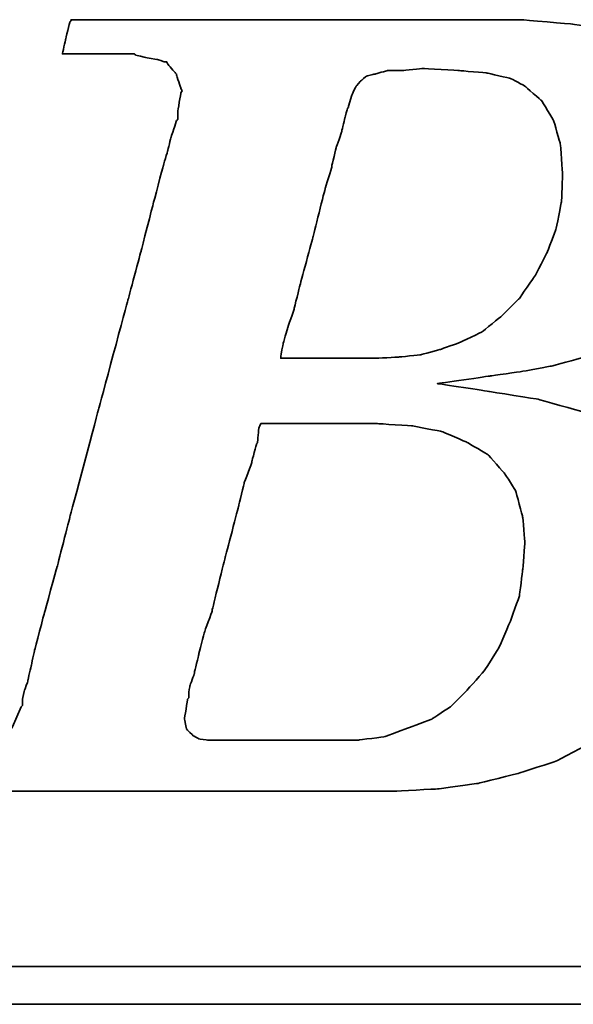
# Model space of a CAD drawing. Extents: x -230 to 1045, y -483 to 643.
# Tile 30 of 48: x -114.636 to -113.697, y 96.791 to 98.461. Entities that reach past the tile are written whole.
import ezdxf

# ---------------------------------------------------------------- set-up
doc = ezdxf.new("R2010")
doc.units = 0
doc.header["$LTSCALE"] = 2
doc.header["$MEASUREMENT"] = 0
doc.layers.add('DIM', color=4, linetype='Continuous')
doc.layers.add('layer 1', color=7, linetype='Continuous')

# ---------------------------------------------------------------- blocks, each defined once
blk = doc.blocks.new('TBI MOTION logo(完整正式版)')
at = {"layer": 'layer 1', "color": 22, "lineweight": 35}
for points, knots in [([(-64.65375, -6.86375), (-64.65375, -6.86375), (-64.84375, -7.29625), (-64.84375, -7.29625), (-64.84375, -7.29625), (-64.84375, -7.29625), (-64.86875, -7.34375), (-64.86875, -7.34375), (-64.86875, -7.34375), (-64.86875, -7.34375), (-64.86875, -7.36875), (-64.86875, -7.36875), (-64.86875, -7.36875), (-64.86875, -7.36875), (-65.15375, -7.65375), (-65.15375, -7.65375), (-65.15375, -7.65375), (-65.15375, -7.65375), (-65.17875, -7.65375), (-65.17875, -7.65375), (-65.17875, -7.65375), (-65.17875, -7.65375), (-65.20375, -7.67875), (-65.20375, -7.67875), (-65.20375, -7.67875), (-65.20375, -7.67875), (-65.58875, -7.87125), (-65.58875, -7.87125), (-65.58875, -7.87125), (-65.58875, -7.87125), (-65.63375, -7.87125), (-65.63375, -7.87125), (-65.63375, -7.87125), (-65.63375, -7.87125), (-65.65875, -7.89375), (-65.65875, -7.89375), (-65.65875, -7.89375), (-65.65875, -7.89375), (-66.09375, -7.94375), (-66.09375, -7.94375), (-66.09375, -7.94375), (-66.09375, -7.94375), (-66.11375, -7.94375), (-66.11375, -7.94375), (-66.11375, -7.94375), (-66.11375, -7.94375), (-66.16375, -7.94375), (-66.16375, -7.94375), (-66.16375, -7.94375), (-66.16375, -7.94375), (-66.30875, -7.94375), (-66.30875, -7.94375), (-66.30875, -7.94375), (-66.30875, -7.94375), (-66.69375, -7.94375), (-66.69375, -7.94375), (-66.69375, -7.94375), (-66.69375, -7.94375), (-67.07375, -7.94375), (-67.07375, -7.94375), (-67.07375, -7.94375), (-67.07375, -7.94375), (-67.12375, -7.94375), (-67.12375, -7.94375), (-67.12375, -7.94375), (-67.12375, -7.94375), (-67.12375, -7.96625), (-67.12375, -7.96625), (-67.12375, -7.96625), (-67.12375, -7.96625), (-67.14875, -7.99125), (-67.14875, -7.99125), (-67.14875, -7.99125), (-67.14875, -7.99125), (-67.24375, -8.34875), (-67.24375, -8.34875), (-67.24375, -8.34875), (-67.24375, -8.34875), (-67.31375, -8.68625), (-67.31375, -8.68625), (-67.31375, -8.68625), (-67.31375, -8.68625), (-67.26875, -8.68625), (-67.26875, -8.68625), (-67.26875, -8.68625), (-67.26875, -8.68625), (-67.07375, -8.68625), (-67.07375, -8.68625), (-67.07375, -8.68625), (-67.07375, -8.68625), (-66.54875, -8.68625), (-66.54875, -8.68625), (-66.54875, -8.68625), (-66.54875, -8.68625), (-65.82625, -8.68625), (-65.82625, -8.68625), (-65.82625, -8.68625), (-65.82625, -8.68625), (-65.01375, -8.68625), (-65.01375, -8.68625), (-65.01375, -8.68625), (-65.01375, -8.68625), (-64.05375, -8.68625), (-64.05375, -8.68625), (-64.05375, -8.68625), (-64.05375, -8.68625), (-62.08375, -8.68625), (-62.08375, -8.68625), (-62.08375, -8.68625), (-62.08375, -8.68625), (-60.06875, -8.68625), (-60.06875, -8.68625), (-60.06875, -8.68625), (-60.06875, -8.68625), (-59.10875, -8.68625), (-59.10875, -8.68625), (-59.10875, -8.68625), (-59.10875, -8.68625), (-58.29375, -8.68625), (-58.29375, -8.68625), (-58.29375, -8.68625), (-58.29375, -8.68625), (-57.57375, -8.68625), (-57.57375, -8.68625), (-57.57375, -8.68625), (-57.57375, -8.68625), (-57.04875, -8.68625), (-57.04875, -8.68625), (-57.04875, -8.68625), (-57.04875, -8.68625), (-56.85375, -8.68625), (-56.85375, -8.68625), (-56.85375, -8.68625), (-56.85375, -8.68625), (-56.70875, -8.68625), (-56.70875, -8.68625), (-56.70875, -8.68625), (-56.70875, -8.68625), (-56.61375, -8.68625), (-56.61375, -8.68625), (-56.61375, -8.68625), (-56.61375, -8.68625), (-56.56875, -8.68625), (-56.56875, -8.68625), (-56.56875, -8.68625), (-56.56875, -8.68625), (-55.65375, -8.63875), (-55.65375, -8.63875), (-55.65375, -8.63875), (-55.65375, -8.63875), (-54.76875, -8.51875), (-54.76875, -8.51875), (-54.76875, -8.51875), (-54.76875, -8.51875), (-53.90375, -8.30375), (-53.90375, -8.30375), (-53.90375, -8.30375), (-53.90375, -8.30375), (-53.08875, -8.03875), (-53.08875, -8.03875), (-53.08875, -8.03875), (-53.08875, -8.03875), (-52.34375, -7.65375), (-52.34375, -7.65375), (-52.34375, -7.65375), (-52.34375, -7.65375), (-51.69875, -7.29625), (-51.69875, -7.29625), (-51.69875, -7.29625), (-51.69875, -7.29625), (-51.21875, -6.91125), (-51.21875, -6.91125), (-51.21875, -6.91125), (-51.21875, -6.91125), (-50.83375, -6.50375), (-50.83375, -6.50375), (-50.83375, -6.50375), (-50.83375, -6.50375), (-50.44875, -5.94875), (-50.44875, -5.94875), (-50.44875, -5.94875), (-50.44875, -5.94875), (-50.13875, -5.30375), (-50.13875, -5.30375), (-50.13875, -5.30375), (-50.13875, -5.30375), (-49.99375, -4.65375), (-49.99375, -4.65375), (-49.99375, -4.65375), (-49.99375, -4.65375), (-49.92375, -3.98375), (-49.92375, -3.98375), (-49.92375, -3.98375), (-49.92375, -3.98375), (-49.99375, -3.19374), (-49.99375, -3.19374), (-49.99375, -3.19374), (-49.99375, -3.19374), (-50.23374, -2.44874), (-50.23374, -2.44874), (-50.23374, -2.44874), (-50.23374, -2.44874), (-50.59375, -1.87374), (-50.59375, -1.87374), (-50.59375, -1.87374), (-50.59375, -1.87374), (-51.09875, -1.31874), (-51.09875, -1.31874), (-51.09875, -1.31874), (-51.09875, -1.31874), (-51.74375, -0.81875), (-51.74375, -0.81875), (-51.74375, -0.81875), (-51.74375, -0.81875), (-52.53875, -0.48125), (-52.53875, -0.48125), (-52.53875, -0.48125), (-52.53875, -0.48125), (-53.47375, -0.21875), (-53.47375, -0.21875), (-53.47375, -0.21875), (-53.47375, -0.21875), (-54.52875, -0.04874), (-54.52875, -0.04874), (-54.52875, -0.04874), (-54.52875, -0.04874), (-55.65375, 0.12125), (-55.65375, 0.12125), (-55.65375, 0.12125), (-55.65375, 0.12125), (-54.50375, 0.28624), (-54.50375, 0.28624), (-54.50375, 0.28624), (-54.50375, 0.28624), (-53.83375, 0.38124), (-53.83375, 0.38124), (-53.83375, 0.38124), (-53.83375, 0.38124), (-53.18375, 0.50125), (-53.18375, 0.50125), (-53.18375, 0.50125), (-53.18375, 0.50125), (-52.55875, 0.66874), (-52.55875, 0.66874), (-52.55875, 0.66874), (-52.55875, 0.66874), (-52.03375, 0.86124), (-52.03375, 0.86124), (-52.03375, 0.86124), (-52.03375, 0.86124), (-51.50374, 1.03124), (-51.50374, 1.03124), (-51.50374, 1.03124), (-51.50374, 1.03124), (-51.09875, 1.27125), (-51.09875, 1.27125), (-51.09875, 1.27125), (-51.09875, 1.27125), (-50.71375, 1.48624), (-50.71375, 1.48624), (-50.71375, 1.48624), (-50.71375, 1.48624), (-50.37625, 1.77625), (-50.37625, 1.77625), (-50.37625, 1.77625), (-50.37625, 1.77625), (-49.82375, 2.37625), (-49.82375, 2.37625), (-49.82375, 2.37625), (-49.82375, 2.37625), (-49.41875, 2.99625), (-49.41875, 2.99625), (-49.41875, 2.99625), (-49.41875, 2.99625), (-49.22375, 3.76625), (-49.22375, 3.76625), (-49.22375, 3.76625), (-49.22375, 3.76625), (-49.15375, 4.50874), (-49.15375, 4.50874), (-49.15375, 4.50874), (-49.15375, 4.50874), (-49.20375, 5.25125), (-49.20375, 5.25125), (-49.20375, 5.25125), (-49.20375, 5.25125), (-49.41875, 5.92625), (-49.41875, 5.92625), (-49.41875, 5.92625), (-49.41875, 5.92625), (-49.77875, 6.47625), (-49.77875, 6.47625), (-49.77875, 6.47625), (-49.77875, 6.47625), (-50.33125, 7.02624), (-50.33125, 7.02624), (-50.33125, 7.02624), (-50.33125, 7.02624), (-51.00125, 7.43625), (-51.00125, 7.43625), (-51.00125, 7.43625), (-51.00125, 7.43625), (-51.79375, 7.72625), (-51.79375, 7.72625), (-51.79375, 7.72625), (-51.79375, 7.72625), (-52.72875, 7.89124), (-52.72875, 7.89124), (-52.72875, 7.89124), (-52.72875, 7.89124), (-53.83375, 7.98625), (-53.83375, 7.98625), (-53.83375, 7.98625), (-53.83375, 7.98625), (-53.92875, 7.98625), (-53.92875, 7.98625), (-53.92875, 7.98625), (-53.92875, 7.98625), (-54.26375, 7.98625), (-54.26375, 7.98625), (-54.26375, 7.98625), (-54.26375, 7.98625), (-54.74375, 7.98625), (-54.74375, 7.98625), (-54.74375, 7.98625), (-54.74375, 7.98625), (-55.36875, 7.98625), (-55.36875, 7.98625), (-55.36875, 7.98625), (-55.36875, 7.98625), (-56.13375, 7.98625), (-56.13375, 7.98625), (-56.13375, 7.98625), (-56.13375, 7.98625), (-56.94875, 7.98625), (-56.94875, 7.98625), (-56.94875, 7.98625), (-56.94875, 7.98625), (-58.77625, 7.98625), (-58.77625, 7.98625), (-58.77625, 7.98625), (-58.77625, 7.98625), (-60.59875, 7.98625), (-60.59875, 7.98625), (-60.59875, 7.98625), (-60.59875, 7.98625), (-61.41375, 7.98625), (-61.41375, 7.98625), (-61.41375, 7.98625), (-61.41375, 7.98625), (-62.17875, 7.98625), (-62.17875, 7.98625), (-62.17875, 7.98625), (-62.17875, 7.98625), (-62.80375, 7.98625), (-62.80375, 7.98625), (-62.80375, 7.98625), (-62.80375, 7.98625), (-63.30625, 7.98625), (-63.30625, 7.98625), (-63.30625, 7.98625), (-63.30625, 7.98625), (-63.57375, 7.98625), (-63.57375, 7.98625), (-63.57375, 7.98625), (-63.57375, 7.98625), (-63.57375, 7.96375), (-63.57375, 7.96375), (-63.57375, 7.96375), (-63.57375, 7.96375), (-63.59875, 7.94125), (-63.59875, 7.94125), (-63.59875, 7.94125), (-63.59875, 7.94125), (-63.69375, 7.55625), (-63.69375, 7.55625), (-63.69375, 7.55625), (-63.69375, 7.55625), (-63.76375, 7.24624), (-63.76375, 7.24624), (-63.76375, 7.24624), (-63.76375, 7.24624), (-63.23875, 7.24624), (-63.23875, 7.24624), (-63.23875, 7.24624), (-63.23875, 7.24624), (-62.75875, 7.24624), (-62.75875, 7.24624), (-62.75875, 7.24624), (-62.75875, 7.24624), (-62.61125, 7.24624), (-62.61125, 7.24624), (-62.61125, 7.24624), (-62.61125, 7.24624), (-62.56625, 7.24624), (-62.56625, 7.24624), (-62.56625, 7.24624), (-62.56625, 7.24624), (-62.22875, 7.24624), (-62.22875, 7.24624), (-62.22875, 7.24624), (-62.22875, 7.24624), (-62.20375, 7.24624), (-62.20375, 7.24624), (-62.20375, 7.24624), (-62.20375, 7.24624), (-62.17875, 7.21875), (-62.17875, 7.21875), (-62.17875, 7.21875), (-62.17875, 7.21875), (-61.96375, 7.17125), (-61.96375, 7.17125), (-61.96375, 7.17125), (-61.96375, 7.17125), (-61.72375, 7.12624), (-61.72375, 7.12624), (-61.72375, 7.12624), (-61.72375, 7.12624), (-61.70375, 7.12624), (-61.70375, 7.12624), (-61.70375, 7.12624), (-61.70375, 7.12624), (-61.55875, 7.07624), (-61.55875, 7.07624), (-61.55875, 7.07624), (-61.55875, 7.07624), (-61.50875, 7.07624), (-61.50875, 7.07624), (-61.50875, 7.07624), (-61.50875, 7.07624), (-61.48375, 7.02624), (-61.48375, 7.02624), (-61.48375, 7.02624), (-61.48375, 7.02624), (-61.31875, 6.83375), (-61.31875, 6.83375), (-61.31875, 6.83375), (-61.31875, 6.83375), (-61.29375, 6.81125), (-61.29375, 6.81125), (-61.29375, 6.81125), (-61.29375, 6.81125), (-61.29375, 6.78625), (-61.29375, 6.78625), (-61.29375, 6.78625), (-61.29375, 6.78625), (-61.19875, 6.50124), (-61.19875, 6.50124), (-61.19875, 6.50124), (-61.19875, 6.50124), (-61.17375, 6.45124), (-61.17375, 6.45124), (-61.17375, 6.45124), (-61.17375, 6.45124), (-61.19875, 6.40625), (-61.19875, 6.40625), (-61.19875, 6.40625), (-61.19875, 6.40625), (-61.26875, 5.99624), (-61.26875, 5.99624), (-61.26875, 5.99624), (-61.26875, 5.99624), (-61.26875, 5.85125), (-61.26875, 5.85125), (-61.26875, 5.85125), (-61.26875, 5.85125), (-61.26875, 5.82625), (-61.26875, 5.82625), (-61.26875, 5.82625), (-61.26875, 5.82625), (-61.29375, 5.80625), (-61.29375, 5.80625), (-61.29375, 5.80625), (-61.29375, 5.80625), (-61.34125, 5.66125), (-61.34125, 5.66125), (-61.34125, 5.66125), (-61.34125, 5.66125), (-61.41375, 5.44625), (-61.41375, 5.44625), (-61.41375, 5.44625), (-61.41375, 5.44625), (-61.48375, 5.15625), (-61.48375, 5.15625), (-61.48375, 5.15625), (-61.48375, 5.15625), (-61.58375, 4.82124), (-61.58375, 4.82124), (-61.58375, 4.82124), (-61.58375, 4.82124), (-61.79875, 4.00375), (-61.79875, 4.00375), (-61.79875, 4.00375), (-61.79875, 4.00375), (-62.05875, 2.99625), (-62.05875, 2.99625), (-62.05875, 2.99625), (-62.05875, 2.99625), (-62.34875, 1.91625), (-62.34875, 1.91625), (-62.34875, 1.91625), (-62.34875, 1.91625), (-62.97375, -0.41124), (-62.97375, -0.41124), (-62.97375, -0.41124), (-62.97375, -0.41124), (-63.59875, -2.75875), (-63.59875, -2.75875), (-63.59875, -2.75875), (-63.59875, -2.75875), (-63.88375, -3.86374), (-63.88375, -3.86374), (-63.88375, -3.86374), (-63.88375, -3.86374), (-64.14875, -4.82374), (-64.14875, -4.82374), (-64.14875, -4.82374), (-64.14875, -4.82374), (-64.36375, -5.64125), (-64.36375, -5.64125), (-64.36375, -5.64125), (-64.36375, -5.64125), (-64.43625, -5.97625), (-64.43625, -5.97625), (-64.43625, -5.97625), (-64.43625, -5.97625), (-64.50875, -6.28625), (-64.50875, -6.28625), (-64.50875, -6.28625), (-64.50875, -6.28625), (-64.50875, -6.30875), (-64.50875, -6.30875), (-64.50875, -6.30875), (-64.50875, -6.30875), (-64.57875, -6.50375), (-64.57875, -6.50375), (-64.57875, -6.50375), (-64.57875, -6.50375), (-64.62875, -6.69625), (-64.62875, -6.69625), (-64.62875, -6.69625), (-64.62875, -6.69625), (-64.62875, -6.76875), (-64.62875, -6.76875), (-64.62875, -6.76875), (-64.62875, -6.76875), (-64.62875, -6.81375), (-64.62875, -6.81375), (-64.62875, -6.81375), (-64.62875, -6.81375), (-64.62875, -6.83875), (-64.62875, -6.83875), (-64.62875, -6.83875), (-64.62875, -6.83875), (-64.65375, -6.86375), (-64.65375, -6.86375)], [0, 0, 0, 0, 0.00719424, 0.00719424, 0.00719424, 0.00719425, 0.01438849, 0.01438849, 0.01438849, 0.0143885, 0.02158273, 0.02158273, 0.02158273, 0.02158274, 0.02877698, 0.02877698, 0.02877698, 0.02877699, 0.03597122, 0.03597122, 0.03597122, 0.03597123, 0.04316547, 0.04316547, 0.04316547, 0.04316548, 0.05035971, 0.05035971, 0.05035971, 0.05035972, 0.05755396, 0.05755396, 0.05755396, 0.05755397, 0.0647482, 0.0647482, 0.0647482, 0.06474821, 0.07194245, 0.07194245, 0.07194245, 0.07194246, 0.07913669, 0.07913669, 0.07913669, 0.0791367, 0.08633094, 0.08633094, 0.08633094, 0.08633095, 0.09352518, 0.09352518, 0.09352518, 0.09352519, 0.10071942, 0.10071942, 0.10071942, 0.10071943, 0.10791367, 0.10791367, 0.10791367, 0.10791368, 0.11510791, 0.11510791, 0.11510791, 0.11510792, 0.12230216, 0.12230216, 0.12230216, 0.12230217, 0.1294964, 0.1294964, 0.1294964, 0.12949641, 0.13669065, 0.13669065, 0.13669065, 0.13669066, 0.14388489, 0.14388489, 0.14388489, 0.1438849, 0.15107914, 0.15107914, 0.15107914, 0.15107915, 0.15827338, 0.15827338, 0.15827338, 0.15827339, 0.16546763, 0.16546763, 0.16546763, 0.16546764, 0.17266187, 0.17266187, 0.17266187, 0.17266188, 0.17985612, 0.17985612, 0.17985612, 0.17985613, 0.18705036, 0.18705036, 0.18705036, 0.18705037, 0.1942446, 0.1942446, 0.1942446, 0.19424461, 0.20143885, 0.20143885, 0.20143885, 0.20143886, 0.20863309, 0.20863309, 0.20863309, 0.2086331, 0.21582734, 0.21582734, 0.21582734, 0.21582735, 0.22302158, 0.22302158, 0.22302158, 0.22302159, 0.23021583, 0.23021583, 0.23021583, 0.23021584, 0.23741007, 0.23741007, 0.23741007, 0.23741008, 0.24460432, 0.24460432, 0.24460432, 0.24460433, 0.25179856, 0.25179856, 0.25179856, 0.25179857, 0.25899281, 0.25899281, 0.25899281, 0.25899282, 0.26618705, 0.26618705, 0.26618705, 0.26618706, 0.27338129, 0.27338129, 0.27338129, 0.2733813, 0.28057554, 0.28057554, 0.28057554, 0.28057555, 0.28776978, 0.28776978, 0.28776978, 0.28776979, 0.29496403, 0.29496403, 0.29496403, 0.29496404, 0.30215827, 0.30215827, 0.30215827, 0.30215828, 0.30935252, 0.30935252, 0.30935252, 0.30935253, 0.31654676, 0.31654676, 0.31654676, 0.31654677, 0.32374101, 0.32374101, 0.32374101, 0.32374102, 0.33093525, 0.33093525, 0.33093525, 0.33093526, 0.3381295, 0.3381295, 0.3381295, 0.33812951, 0.34532374, 0.34532374, 0.34532374, 0.34532375, 0.35251799, 0.35251799, 0.35251799, 0.352518, 0.35971223, 0.35971223, 0.35971223, 0.35971224, 0.36690647, 0.36690647, 0.36690647, 0.36690648, 0.37410072, 0.37410072, 0.37410072, 0.37410073, 0.38129496, 0.38129496, 0.38129496, 0.38129497, 0.38848921, 0.38848921, 0.38848921, 0.38848922, 0.39568345, 0.39568345, 0.39568345, 0.39568346, 0.4028777, 0.4028777, 0.4028777, 0.40287771, 0.41007194, 0.41007194, 0.41007194, 0.41007195, 0.41726619, 0.41726619, 0.41726619, 0.4172662, 0.42446043, 0.42446043, 0.42446043, 0.42446044, 0.43165468, 0.43165468, 0.43165468, 0.43165469, 0.43884892, 0.43884892, 0.43884892, 0.43884893, 0.44604317, 0.44604317, 0.44604317, 0.44604318, 0.45323741, 0.45323741, 0.45323741, 0.45323742, 0.46043165, 0.46043165, 0.46043165, 0.46043166, 0.4676259, 0.4676259, 0.4676259, 0.46762591, 0.47482014, 0.47482014, 0.47482014, 0.47482015, 0.48201439, 0.48201439, 0.48201439, 0.4820144, 0.48920863, 0.48920863, 0.48920863, 0.48920864, 0.49640288, 0.49640288, 0.49640288, 0.49640289, 0.50359712, 0.50359712, 0.50359712, 0.50359713, 0.51079137, 0.51079137, 0.51079137, 0.51079138, 0.51798561, 0.51798561, 0.51798561, 0.51798562, 0.52517986, 0.52517986, 0.52517986, 0.52517987, 0.5323741, 0.5323741, 0.5323741, 0.53237411, 0.53956835, 0.53956835, 0.53956835, 0.53956836, 0.54676259, 0.54676259, 0.54676259, 0.5467626, 0.55395683, 0.55395683, 0.55395683, 0.55395684, 0.56115108, 0.56115108, 0.56115108, 0.56115109, 0.56834532, 0.56834532, 0.56834532, 0.56834533, 0.57553957, 0.57553957, 0.57553957, 0.57553958, 0.58273381, 0.58273381, 0.58273381, 0.58273382, 0.58992806, 0.58992806, 0.58992806, 0.58992807, 0.5971223, 0.5971223, 0.5971223, 0.59712231, 0.60431655, 0.60431655, 0.60431655, 0.60431656, 0.61151079, 0.61151079, 0.61151079, 0.6115108, 0.61870504, 0.61870504, 0.61870504, 0.61870505, 0.62589928, 0.62589928, 0.62589928, 0.62589929, 0.63309353, 0.63309353, 0.63309353, 0.63309354, 0.64028777, 0.64028777, 0.64028777, 0.64028778, 0.64748201, 0.64748201, 0.64748201, 0.64748202, 0.65467626, 0.65467626, 0.65467626, 0.65467627, 0.6618705, 0.6618705, 0.6618705, 0.66187051, 0.66906475, 0.66906475, 0.66906475, 0.66906476, 0.67625899, 0.67625899, 0.67625899, 0.676259, 0.68345324, 0.68345324, 0.68345324, 0.68345325, 0.69064748, 0.69064748, 0.69064748, 0.69064749, 0.69784173, 0.69784173, 0.69784173, 0.69784174, 0.70503597, 0.70503597, 0.70503597, 0.70503598, 0.71223022, 0.71223022, 0.71223022, 0.71223023, 0.71942446, 0.71942446, 0.71942446, 0.71942447, 0.72661871, 0.72661871, 0.72661871, 0.72661872, 0.73381295, 0.73381295, 0.73381295, 0.73381296, 0.74100719, 0.74100719, 0.74100719, 0.7410072, 0.74820144, 0.74820144, 0.74820144, 0.74820145, 0.75539568, 0.75539568, 0.75539568, 0.75539569, 0.76258993, 0.76258993, 0.76258993, 0.76258994, 0.76978417, 0.76978417, 0.76978417, 0.76978418, 0.77697842, 0.77697842, 0.77697842, 0.77697843, 0.78417266, 0.78417266, 0.78417266, 0.78417267, 0.79136691, 0.79136691, 0.79136691, 0.79136692, 0.79856115, 0.79856115, 0.79856115, 0.79856116, 0.8057554, 0.8057554, 0.8057554, 0.80575541, 0.81294964, 0.81294964, 0.81294964, 0.81294965, 0.82014388, 0.82014388, 0.82014388, 0.82014389, 0.82733813, 0.82733813, 0.82733813, 0.82733814, 0.83453237, 0.83453237, 0.83453237, 0.83453238, 0.84172662, 0.84172662, 0.84172662, 0.84172663, 0.84892086, 0.84892086, 0.84892086, 0.84892087, 0.85611511, 0.85611511, 0.85611511, 0.85611512, 0.86330935, 0.86330935, 0.86330935, 0.86330936, 0.8705036, 0.8705036, 0.8705036, 0.87050361, 0.87769784, 0.87769784, 0.87769784, 0.87769785, 0.88489209, 0.88489209, 0.88489209, 0.8848921, 0.89208633, 0.89208633, 0.89208633, 0.89208634, 0.89928058, 0.89928058, 0.89928058, 0.89928059, 0.90647482, 0.90647482, 0.90647482, 0.90647483, 0.91366906, 0.91366906, 0.91366906, 0.91366907, 0.92086331, 0.92086331, 0.92086331, 0.92086332, 0.92805755, 0.92805755, 0.92805755, 0.92805756, 0.9352518, 0.9352518, 0.9352518, 0.93525181, 0.94244604, 0.94244604, 0.94244604, 0.94244605, 0.94964029, 0.94964029, 0.94964029, 0.9496403, 0.95683453, 0.95683453, 0.95683453, 0.95683454, 0.96402878, 0.96402878, 0.96402878, 0.96402879, 0.97122302, 0.97122302, 0.97122302, 0.97122303, 0.97841727, 0.97841727, 0.97841727, 0.97841728, 0.98561151, 0.98561151, 0.98561151, 0.98561152, 0.99280576, 0.99280576, 0.99280576, 0.99280577, 1, 1, 1, 1]), ([(-57.50375, 6.35625), (-57.50375, 6.35625), (-57.57375, 6.11625), (-57.57375, 6.11625), (-57.57375, 6.11625), (-57.57375, 6.11625), (-57.57375, 6.09125), (-57.57375, 6.09125), (-57.57375, 6.09125), (-57.57375, 6.09125), (-57.59875, 6.06625), (-57.59875, 6.06625), (-57.59875, 6.06625), (-57.59875, 6.06625), (-57.64875, 5.87625), (-57.64875, 5.87625), (-57.64875, 5.87625), (-57.64875, 5.87625), (-57.71875, 5.58875), (-57.71875, 5.58875), (-57.71875, 5.58875), (-57.71875, 5.58875), (-57.71875, 5.56625), (-57.71875, 5.56625), (-57.71875, 5.56625), (-57.71875, 5.56625), (-57.83875, 5.23125), (-57.83875, 5.23125), (-57.83875, 5.23125), (-57.83875, 5.23125), (-57.93625, 4.82124), (-57.93625, 4.82124), (-57.93625, 4.82124), (-57.93625, 4.82124), (-57.93625, 4.79624), (-57.93625, 4.79624), (-57.93625, 4.79624), (-57.93625, 4.79624), (-58.07875, 4.34125), (-58.07875, 4.34125), (-58.07875, 4.34125), (-58.07875, 4.34125), (-58.34375, 3.28625), (-58.34375, 3.28625), (-58.34375, 3.28625), (-58.34375, 3.28625), (-58.62875, 2.23124), (-58.62875, 2.23124), (-58.62875, 2.23124), (-58.62875, 2.23124), (-58.74875, 1.75125), (-58.74875, 1.75125), (-58.74875, 1.75125), (-58.74875, 1.75125), (-58.74875, 1.72625), (-58.74875, 1.72625), (-58.74875, 1.72625), (-58.74875, 1.72625), (-58.89375, 1.31625), (-58.89375, 1.31625), (-58.89375, 1.31625), (-58.89375, 1.31625), (-58.98875, 0.98124), (-58.98875, 0.98124), (-58.98875, 0.98124), (-58.98875, 0.98124), (-59.03875, 0.71625), (-59.03875, 0.71625), (-59.03875, 0.71625), (-59.03875, 0.71625), (-59.03875, 0.66874), (-59.03875, 0.66874), (-59.03875, 0.66874), (-59.03875, 0.66874), (-58.91875, 0.66874), (-58.91875, 0.66874), (-58.91875, 0.66874), (-58.91875, 0.66874), (-58.53375, 0.66874), (-58.53375, 0.66874), (-58.53375, 0.66874), (-58.53375, 0.66874), (-58.10375, 0.66874), (-58.10375, 0.66874), (-58.10375, 0.66874), (-58.10375, 0.66874), (-57.66875, 0.66874), (-57.66875, 0.66874), (-57.66875, 0.66874), (-57.66875, 0.66874), (-57.33375, 0.66874), (-57.33375, 0.66874), (-57.33375, 0.66874), (-57.33375, 0.66874), (-57.09375, 0.66874), (-57.09375, 0.66874), (-57.09375, 0.66874), (-57.09375, 0.66874), (-56.99875, 0.66874), (-56.99875, 0.66874), (-56.99875, 0.66874), (-56.99875, 0.66874), (-56.49375, 0.69374), (-56.49375, 0.69374), (-56.49375, 0.69374), (-56.49375, 0.69374), (-56.01375, 0.74374), (-56.01375, 0.74374), (-56.01375, 0.74374), (-56.01375, 0.74374), (-55.58375, 0.86124), (-55.58375, 0.86124), (-55.58375, 0.86124), (-55.58375, 0.86124), (-55.17375, 1.00624), (-55.17375, 1.00624), (-55.17375, 1.00624), (-55.17375, 1.00624), (-54.67375, 1.24625), (-54.67375, 1.24625), (-54.67375, 1.24625), (-54.67375, 1.24625), (-54.26375, 1.58124), (-54.26375, 1.58124), (-54.26375, 1.58124), (-54.26375, 1.58124), (-53.87875, 1.96374), (-53.87875, 1.96374), (-53.87875, 1.96374), (-53.87875, 1.96374), (-53.54375, 2.44625), (-53.54375, 2.44625), (-53.54375, 2.44625), (-53.54375, 2.44625), (-53.27875, 2.95125), (-53.27875, 2.95125), (-53.27875, 2.95125), (-53.27875, 2.95125), (-53.08875, 3.45124), (-53.08875, 3.45124), (-53.08875, 3.45124), (-53.08875, 3.45124), (-52.96875, 4.05124), (-52.96875, 4.05124), (-52.96875, 4.05124), (-52.96875, 4.05124), (-52.94375, 4.65125), (-52.94375, 4.65125), (-52.94375, 4.65125), (-52.94375, 4.65125), (-52.99375, 5.30125), (-52.99375, 5.30125), (-52.99375, 5.30125), (-52.99375, 5.30125), (-53.13875, 5.80625), (-53.13875, 5.80625), (-53.13875, 5.80625), (-53.13875, 5.80625), (-53.39875, 6.23625), (-53.39875, 6.23625), (-53.39875, 6.23625), (-53.39875, 6.23625), (-53.75875, 6.54875), (-53.75875, 6.54875), (-53.75875, 6.54875), (-53.75875, 6.54875), (-54.07375, 6.71625), (-54.07375, 6.71625), (-54.07375, 6.71625), (-54.07375, 6.71625), (-54.57375, 6.83375), (-54.57375, 6.83375), (-54.57375, 6.83375), (-54.57375, 6.83375), (-55.17375, 6.88625), (-55.17375, 6.88625), (-55.17375, 6.88625), (-55.17375, 6.88625), (-55.96875, 6.93125), (-55.96875, 6.93125), (-55.96875, 6.93125), (-55.96875, 6.93125), (-56.39875, 6.88625), (-56.39875, 6.88625), (-56.39875, 6.88625), (-56.39875, 6.88625), (-56.42125, 6.88625), (-56.42125, 6.88625), (-56.42125, 6.88625), (-56.42125, 6.88625), (-56.73375, 6.88625), (-56.73375, 6.88625), (-56.73375, 6.88625), (-56.73375, 6.88625), (-56.99875, 6.81125), (-56.99875, 6.81125), (-56.99875, 6.81125), (-56.99875, 6.81125), (-57.02375, 6.81125), (-57.02375, 6.81125), (-57.02375, 6.81125), (-57.02375, 6.81125), (-57.18875, 6.76625), (-57.18875, 6.76625), (-57.18875, 6.76625), (-57.18875, 6.76625), (-57.30875, 6.66625), (-57.30875, 6.66625), (-57.30875, 6.66625), (-57.30875, 6.66625), (-57.40875, 6.54875), (-57.40875, 6.54875), (-57.40875, 6.54875), (-57.40875, 6.54875), (-57.50375, 6.35625), (-57.50375, 6.35625)], [0, 0, 0, 0, 0.01851852, 0.01851852, 0.01851852, 0.01851853, 0.03703704, 0.03703704, 0.03703704, 0.03703705, 0.05555556, 0.05555556, 0.05555556, 0.05555557, 0.07407407, 0.07407407, 0.07407407, 0.07407408, 0.09259259, 0.09259259, 0.09259259, 0.0925926, 0.11111111, 0.11111111, 0.11111111, 0.11111112, 0.12962963, 0.12962963, 0.12962963, 0.12962964, 0.14814815, 0.14814815, 0.14814815, 0.14814816, 0.16666667, 0.16666667, 0.16666667, 0.16666668, 0.18518519, 0.18518519, 0.18518519, 0.1851852, 0.2037037, 0.2037037, 0.2037037, 0.20370371, 0.22222222, 0.22222222, 0.22222222, 0.22222223, 0.24074074, 0.24074074, 0.24074074, 0.24074075, 0.25925926, 0.25925926, 0.25925926, 0.25925927, 0.27777778, 0.27777778, 0.27777778, 0.27777779, 0.2962963, 0.2962963, 0.2962963, 0.29629631, 0.31481481, 0.31481481, 0.31481481, 0.31481482, 0.33333333, 0.33333333, 0.33333333, 0.33333334, 0.35185185, 0.35185185, 0.35185185, 0.35185186, 0.37037037, 0.37037037, 0.37037037, 0.37037038, 0.38888889, 0.38888889, 0.38888889, 0.3888889, 0.40740741, 0.40740741, 0.40740741, 0.40740742, 0.42592593, 0.42592593, 0.42592593, 0.42592594, 0.44444444, 0.44444444, 0.44444444, 0.44444445, 0.46296296, 0.46296296, 0.46296296, 0.46296297, 0.48148148, 0.48148148, 0.48148148, 0.48148149, 0.5, 0.5, 0.5, 0.50000001, 0.51851852, 0.51851852, 0.51851852, 0.51851853, 0.53703704, 0.53703704, 0.53703704, 0.53703705, 0.55555556, 0.55555556, 0.55555556, 0.55555557, 0.57407407, 0.57407407, 0.57407407, 0.57407408, 0.59259259, 0.59259259, 0.59259259, 0.5925926, 0.61111111, 0.61111111, 0.61111111, 0.61111112, 0.62962963, 0.62962963, 0.62962963, 0.62962964, 0.64814815, 0.64814815, 0.64814815, 0.64814816, 0.66666667, 0.66666667, 0.66666667, 0.66666668, 0.68518519, 0.68518519, 0.68518519, 0.6851852, 0.7037037, 0.7037037, 0.7037037, 0.70370371, 0.72222222, 0.72222222, 0.72222222, 0.72222223, 0.74074074, 0.74074074, 0.74074074, 0.74074075, 0.75925926, 0.75925926, 0.75925926, 0.75925927, 0.77777778, 0.77777778, 0.77777778, 0.77777779, 0.7962963, 0.7962963, 0.7962963, 0.79629631, 0.81481481, 0.81481481, 0.81481481, 0.81481482, 0.83333333, 0.83333333, 0.83333333, 0.83333334, 0.85185185, 0.85185185, 0.85185185, 0.85185186, 0.87037037, 0.87037037, 0.87037037, 0.87037038, 0.88888889, 0.88888889, 0.88888889, 0.8888889, 0.90740741, 0.90740741, 0.90740741, 0.90740742, 0.92592593, 0.92592593, 0.92592593, 0.92592594, 0.94444444, 0.94444444, 0.94444444, 0.94444445, 0.96296296, 0.96296296, 0.96296296, 0.96296297, 0.98148148, 0.98148148, 0.98148148, 0.98148149, 1, 1, 1, 1]), ([(-61.03125, -6.57375), (-61.03125, -6.57375), (-61.03125, -6.67125), (-61.03125, -6.67125), (-61.03125, -6.67125), (-61.03125, -6.67125), (-61.05375, -6.69625), (-61.05375, -6.69625), (-61.05375, -6.69625), (-61.05375, -6.69625), (-61.12375, -7.12875), (-61.12375, -7.12875), (-61.12375, -7.12875), (-61.12375, -7.12875), (-61.07875, -7.34375), (-61.07875, -7.34375), (-61.07875, -7.34375), (-61.07875, -7.34375), (-60.93375, -7.48875), (-60.93375, -7.48875), (-60.93375, -7.48875), (-60.93375, -7.48875), (-60.81375, -7.55625), (-60.81375, -7.55625), (-60.81375, -7.55625), (-60.81375, -7.55625), (-60.62375, -7.58375), (-60.62375, -7.58375), (-60.62375, -7.58375), (-60.62375, -7.58375), (-60.30875, -7.58375), (-60.30875, -7.58375), (-60.30875, -7.58375), (-60.30875, -7.58375), (-59.97375, -7.58375), (-59.97375, -7.58375), (-59.97375, -7.58375), (-59.97375, -7.58375), (-59.87875, -7.58375), (-59.87875, -7.58375), (-59.87875, -7.58375), (-59.87875, -7.58375), (-59.63625, -7.58375), (-59.63625, -7.58375), (-59.63625, -7.58375), (-59.63625, -7.58375), (-58.96875, -7.58375), (-58.96875, -7.58375), (-58.96875, -7.58375), (-58.96875, -7.58375), (-58.29375, -7.58375), (-58.29375, -7.58375), (-58.29375, -7.58375), (-58.29375, -7.58375), (-58.05375, -7.58375), (-58.05375, -7.58375), (-58.05375, -7.58375), (-58.05375, -7.58375), (-57.98375, -7.58375), (-57.98375, -7.58375), (-57.98375, -7.58375), (-57.98375, -7.58375), (-57.35875, -7.58375), (-57.35875, -7.58375), (-57.35875, -7.58375), (-57.35875, -7.58375), (-56.78375, -7.50875), (-56.78375, -7.50875), (-56.78375, -7.50875), (-56.78375, -7.50875), (-56.27875, -7.31875), (-56.27875, -7.31875), (-56.27875, -7.31875), (-56.27875, -7.31875), (-55.77375, -7.12875), (-55.77375, -7.12875), (-55.77375, -7.12875), (-55.77375, -7.12875), (-55.36875, -6.86375), (-55.36875, -6.86375), (-55.36875, -6.86375), (-55.36875, -6.86375), (-55.00875, -6.50375), (-55.00875, -6.50375), (-55.00875, -6.50375), (-55.00875, -6.50375), (-54.62375, -6.06875), (-54.62375, -6.06875), (-54.62375, -6.06875), (-54.62375, -6.06875), (-54.31375, -5.56875), (-54.31375, -5.56875), (-54.31375, -5.56875), (-54.31375, -5.56875), (-54.07375, -5.01625), (-54.07375, -5.01625), (-54.07375, -5.01625), (-54.07375, -5.01625), (-53.87875, -4.46374), (-53.87875, -4.46374), (-53.87875, -4.46374), (-53.87875, -4.46374), (-53.80875, -3.91375), (-53.80875, -3.91375), (-53.80875, -3.91375), (-53.80875, -3.91375), (-53.75875, -3.31375), (-53.75875, -3.31375), (-53.75875, -3.31375), (-53.75875, -3.31375), (-53.80875, -2.75875), (-53.80875, -2.75875), (-53.80875, -2.75875), (-53.80875, -2.75875), (-53.95375, -2.20875), (-53.95375, -2.20875), (-53.95375, -2.20875), (-53.95375, -2.20875), (-54.19375, -1.82625), (-54.19375, -1.82625), (-54.19375, -1.82625), (-54.19375, -1.82625), (-54.55375, -1.41875), (-54.55375, -1.41875), (-54.55375, -1.41875), (-54.55375, -1.41875), (-55.00875, -1.15125), (-55.00875, -1.15125), (-55.00875, -1.15125), (-55.00875, -1.15125), (-55.56125, -0.91375), (-55.56125, -0.91375), (-55.56125, -0.91375), (-55.56125, -0.91375), (-56.18125, -0.79375), (-56.18125, -0.79375), (-56.18125, -0.79375), (-56.18125, -0.79375), (-56.94875, -0.74374), (-56.94875, -0.74374), (-56.94875, -0.74374), (-56.94875, -0.74374), (-56.99875, -0.74374), (-56.99875, -0.74374), (-56.99875, -0.74374), (-56.99875, -0.74374), (-57.09375, -0.74374), (-57.09375, -0.74374), (-57.09375, -0.74374), (-57.09375, -0.74374), (-57.38375, -0.74374), (-57.38375, -0.74374), (-57.38375, -0.74374), (-57.38375, -0.74374), (-57.76875, -0.74374), (-57.76875, -0.74374), (-57.76875, -0.74374), (-57.76875, -0.74374), (-58.24625, -0.74374), (-58.24625, -0.74374), (-58.24625, -0.74374), (-58.24625, -0.74374), (-58.72875, -0.74374), (-58.72875, -0.74374), (-58.72875, -0.74374), (-58.72875, -0.74374), (-59.20875, -0.74374), (-59.20875, -0.74374), (-59.20875, -0.74374), (-59.20875, -0.74374), (-59.46875, -0.74374), (-59.46875, -0.74374), (-59.46875, -0.74374), (-59.46875, -0.74374), (-59.51625, -0.83875), (-59.51625, -0.83875), (-59.51625, -0.83875), (-59.51625, -0.83875), (-59.54375, -1.15125), (-59.54375, -1.15125), (-59.54375, -1.15125), (-59.54375, -1.15125), (-59.56375, -1.17874), (-59.56375, -1.17874), (-59.56375, -1.17874), (-59.56375, -1.17874), (-59.66375, -1.55875), (-59.66375, -1.55875), (-59.66375, -1.55875), (-59.66375, -1.55875), (-59.66375, -1.58375), (-59.66375, -1.58375), (-59.66375, -1.58375), (-59.66375, -1.58375), (-59.82875, -2.01874), (-59.82875, -2.01874), (-59.82875, -2.01874), (-59.82875, -2.01874), (-59.94875, -2.52125), (-59.94875, -2.52125), (-59.94875, -2.52125), (-59.94875, -2.52125), (-60.23875, -3.62375), (-60.23875, -3.62375), (-60.23875, -3.62375), (-60.23875, -3.62375), (-60.52375, -4.77624), (-60.52375, -4.77624), (-60.52375, -4.77624), (-60.52375, -4.77624), (-60.52375, -4.79874), (-60.52375, -4.79874), (-60.52375, -4.79874), (-60.52375, -4.79874), (-60.69125, -5.25375), (-60.69125, -5.25375), (-60.69125, -5.25375), (-60.69125, -5.25375), (-60.81375, -5.73625), (-60.81375, -5.73625), (-60.81375, -5.73625), (-60.81375, -5.73625), (-60.90875, -6.11875), (-60.90875, -6.11875), (-60.90875, -6.11875), (-60.90875, -6.11875), (-60.90875, -6.14375), (-60.90875, -6.14375), (-60.90875, -6.14375), (-60.90875, -6.14375), (-61.00375, -6.40875), (-61.00375, -6.40875), (-61.00375, -6.40875), (-61.00375, -6.40875), (-61.03125, -6.57375), (-61.03125, -6.57375)], [0, 0, 0, 0, 0.01694915, 0.01694915, 0.01694915, 0.01694916, 0.03389831, 0.03389831, 0.03389831, 0.03389832, 0.05084746, 0.05084746, 0.05084746, 0.05084747, 0.06779661, 0.06779661, 0.06779661, 0.06779662, 0.08474576, 0.08474576, 0.08474576, 0.08474577, 0.10169492, 0.10169492, 0.10169492, 0.10169493, 0.11864407, 0.11864407, 0.11864407, 0.11864408, 0.13559322, 0.13559322, 0.13559322, 0.13559323, 0.15254237, 0.15254237, 0.15254237, 0.15254238, 0.16949153, 0.16949153, 0.16949153, 0.16949154, 0.18644068, 0.18644068, 0.18644068, 0.18644069, 0.20338983, 0.20338983, 0.20338983, 0.20338984, 0.22033898, 0.22033898, 0.22033898, 0.22033899, 0.23728814, 0.23728814, 0.23728814, 0.23728815, 0.25423729, 0.25423729, 0.25423729, 0.2542373, 0.27118644, 0.27118644, 0.27118644, 0.27118645, 0.28813559, 0.28813559, 0.28813559, 0.2881356, 0.30508475, 0.30508475, 0.30508475, 0.30508476, 0.3220339, 0.3220339, 0.3220339, 0.32203391, 0.33898305, 0.33898305, 0.33898305, 0.33898306, 0.3559322, 0.3559322, 0.3559322, 0.35593221, 0.37288136, 0.37288136, 0.37288136, 0.37288137, 0.38983051, 0.38983051, 0.38983051, 0.38983052, 0.40677966, 0.40677966, 0.40677966, 0.40677967, 0.42372881, 0.42372881, 0.42372881, 0.42372882, 0.44067797, 0.44067797, 0.44067797, 0.44067798, 0.45762712, 0.45762712, 0.45762712, 0.45762713, 0.47457627, 0.47457627, 0.47457627, 0.47457628, 0.49152542, 0.49152542, 0.49152542, 0.49152543, 0.50847458, 0.50847458, 0.50847458, 0.50847459, 0.52542373, 0.52542373, 0.52542373, 0.52542374, 0.54237288, 0.54237288, 0.54237288, 0.54237289, 0.55932203, 0.55932203, 0.55932203, 0.55932204, 0.57627119, 0.57627119, 0.57627119, 0.5762712, 0.59322034, 0.59322034, 0.59322034, 0.59322035, 0.61016949, 0.61016949, 0.61016949, 0.6101695, 0.62711864, 0.62711864, 0.62711864, 0.62711865, 0.6440678, 0.6440678, 0.6440678, 0.64406781, 0.66101695, 0.66101695, 0.66101695, 0.66101696, 0.6779661, 0.6779661, 0.6779661, 0.67796611, 0.69491525, 0.69491525, 0.69491525, 0.69491526, 0.71186441, 0.71186441, 0.71186441, 0.71186442, 0.72881356, 0.72881356, 0.72881356, 0.72881357, 0.74576271, 0.74576271, 0.74576271, 0.74576272, 0.76271186, 0.76271186, 0.76271186, 0.76271187, 0.77966102, 0.77966102, 0.77966102, 0.77966103, 0.79661017, 0.79661017, 0.79661017, 0.79661018, 0.81355932, 0.81355932, 0.81355932, 0.81355933, 0.83050847, 0.83050847, 0.83050847, 0.83050848, 0.84745763, 0.84745763, 0.84745763, 0.84745764, 0.86440678, 0.86440678, 0.86440678, 0.86440679, 0.88135593, 0.88135593, 0.88135593, 0.88135594, 0.89830508, 0.89830508, 0.89830508, 0.89830509, 0.91525424, 0.91525424, 0.91525424, 0.91525425, 0.93220339, 0.93220339, 0.93220339, 0.9322034, 0.94915254, 0.94915254, 0.94915254, 0.94915255, 0.96610169, 0.96610169, 0.96610169, 0.9661017, 0.98305085, 0.98305085, 0.98305085, 0.98305086, 1, 1, 1, 1]), ([(75.90875, -9.47875), (75.90875, -9.47875), (75.90875, -12.28625), (75.90875, -12.28625), (75.90875, -12.28625), (75.90875, -12.28625), (75.90875, -12.47875), (75.90875, -12.47875), (75.90875, -12.47875), (75.90875, -12.47875), (75.71625, -12.47875), (75.71625, -12.47875), (75.71625, -12.47875), (75.71625, -12.47875), (-88.32875, -12.47875), (-88.32875, -12.47875), (-88.32875, -12.47875), (-88.32875, -12.47875), (-88.32875, -13.29375), (-88.32875, -13.29375), (-88.32875, -13.29375), (-88.32875, -13.29375), (82.89125, -13.29375), (82.89125, -13.29375), (82.89125, -13.29375), (82.89125, -13.29375), (75.90875, -9.47875), (75.90875, -9.47875)], [0, 0, 0, 0, 0.14285714, 0.14285714, 0.14285714, 0.14285715, 0.28571429, 0.28571429, 0.28571429, 0.2857143, 0.42857143, 0.42857143, 0.42857143, 0.42857144, 0.57142857, 0.57142857, 0.57142857, 0.57142858, 0.71428571, 0.71428571, 0.71428571, 0.71428572, 0.85714286, 0.85714286, 0.85714286, 0.85714287, 1, 1, 1, 1])]:
    blk.add_open_spline(points, degree=3, knots=knots, dxfattribs=at)

msp = doc.modelspace()

# ---------------------------------------------------------------- block references
at = {"layer": 'DIM', "color": 7, "xscale": 0.07846168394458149, "yscale": 0.07846168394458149, "zscale": 0.07846168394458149}
msp.add_blockref('TBI MOTION logo(完整正式版)', (-109.5609, 97.8343), dxfattribs=at)

doc.saveas('drawing.dxf')
